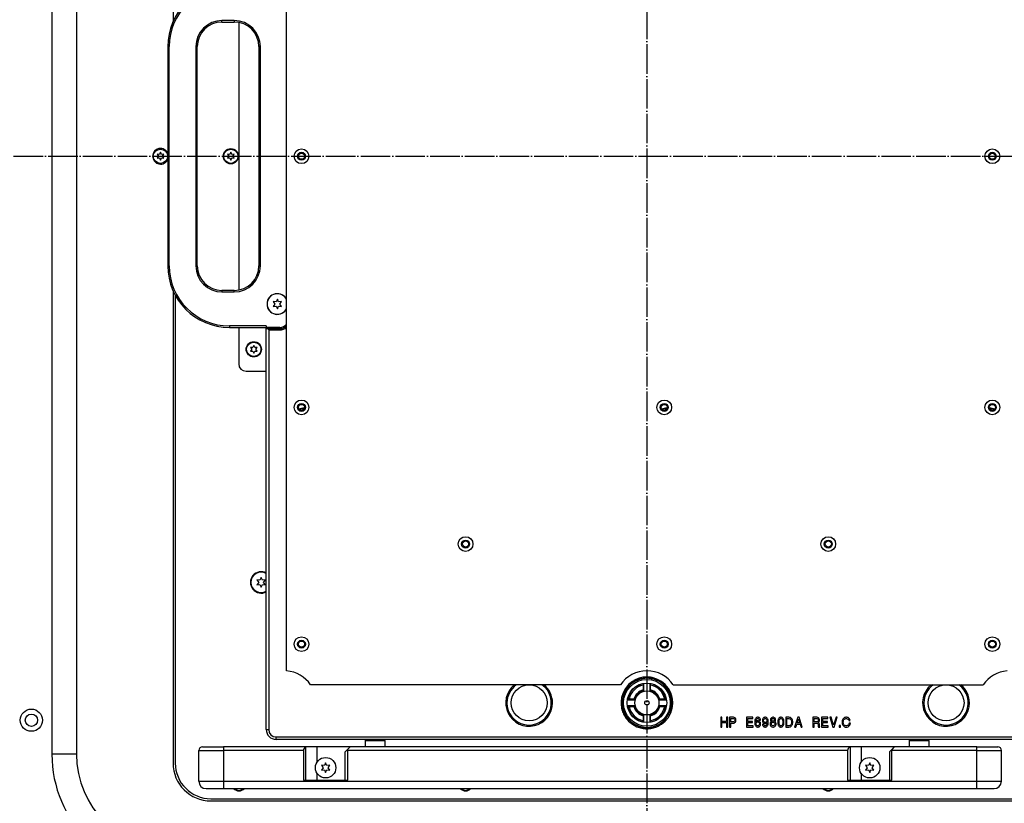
# Model space of a CAD drawing. Extents: x -1763 to 4575, y -3429 to 1051.
# Tile 182 of 193: x 2345 to 2745, y -363 to -45. Entities that reach past the tile are written whole.
import ezdxf

# ---------------------------------------------------------------- set-up
doc = ezdxf.new("R2010")
doc.units = 0
doc.linetypes.add('DASHED', pattern=[15, 7, -8])
doc.linetypes.add('DOT_CENTER', pattern=[14, 12, -1, 0, -1])
doc.layers.get('0').update_dxf_attribs({"linetype": 'CONTINUOUS'})
doc.layers.add('1', color=7, linetype='CONTINUOUS')

# ---------------------------------------------------------------- blocks, each defined once
blk = doc.blocks.new('TH_TV__653', base_point=(2986.02, 294))
at = {"color": 3, "linetype": 'CONTINUOUS'}
for p, q in [((2407.52, 146.4), (2407.52, -45.43)), ((2358.32, 142.8), (2358.32, -342.8)), ((2368.32, 142.8), (2368.32, -342.8)), ((2453.68, -309.01), (2453.68, 114.63)), ((2427.4, -45.5), (2427.4, -44.9)), ((2432.4, -44.9), (2427.4, -44.9)), ((2427.4, -45.5), (2432.4, -45.5)), ((2432.4, -44.9), (2432.4, -45.5)), ((2434.2, -45.66), (2434.2, -154.34)), ((2406, -55.5), (2405.4, -55.5)), ((2405.4, -55.5), (2405.4, -144.5)), ((2406, -144.5), (2406, -55.5)), ((2416.8, -55.5), (2417.4, -55.5)), ((2416.8, -55.5), (2416.8, -144.5)), ((2417.4, -144.5), (2417.4, -55.5)), ((2443, -55.5), (2442.4, -55.5)), ((2442.4, -55.5), (2442.4, -144.5)), ((2443, -144.5), (2443, -55.5)), ((2401.03, -99.2), (2401.62, -100)), ((2402.02, -99.31), (2401.03, -99.2)), ((2402.42, -98.4), (2402.02, -99.31)), ((2402.82, -99.31), (2402.42, -98.4)), ((2403.81, -99.2), (2402.82, -99.31)), ((2403.22, -100), (2403.81, -99.2)), ((2429.61, -99.2), (2430.2, -100)), ((2430.6, -99.31), (2429.61, -99.2)), ((2431, -98.4), (2430.6, -99.31)), ((2431.4, -99.31), (2431, -98.4)), ((2432.39, -99.2), (2431.4, -99.31)), ((2431.8, -100), (2432.39, -99.2)), ((2401.62, -100), (2401.03, -100.8)), ((2401.03, -100.8), (2402.02, -100.69)), ((2402.02, -100.69), (2402.42, -101.6)), ((2402.42, -101.6), (2402.82, -100.69)), ((2402.82, -100.69), (2403.81, -100.8)), ((2403.81, -100.8), (2403.22, -100)), ((2430.2, -100), (2429.61, -100.8)), ((2429.61, -100.8), (2430.6, -100.69)), ((2430.6, -100.69), (2431, -101.6)), ((2431, -101.6), (2431.4, -100.69)), ((2431.4, -100.69), (2432.39, -100.8)), ((2432.39, -100.8), (2431.8, -100)), ((2406, -144.5), (2405.4, -144.5)), ((2416.8, -144.5), (2417.4, -144.5)), ((2442.4, -144.5), (2443, -144.5)), ((2407.52, -154.57), (2407.52, -346.4)), ((2432.4, -154.5), (2427.4, -154.5)), ((2427.4, -154.5), (2427.4, -155.1)), ((2427.4, -155.1), (2432.4, -155.1)), ((2432.4, -155.1), (2432.4, -154.5)), ((2408.42, -156.41), (2408.42, -346.4)), ((2449.4, -159.13), (2448.17, -159)), ((2448.17, -159), (2448.9, -160)), ((2449.9, -158), (2449.4, -159.13)), ((2450.4, -159.13), (2449.9, -158)), ((2451.63, -159), (2450.4, -159.13)), ((2450.9, -160), (2451.63, -159)), ((2448.9, -160), (2448.17, -161)), ((2448.17, -161), (2449.4, -160.87)), ((2449.4, -160.87), (2449.9, -162)), ((2449.9, -162), (2450.4, -160.87)), ((2450.4, -160.87), (2451.63, -161)), ((2451.63, -161), (2450.9, -160)), ((2445.4, -168.9), (2430.4, -168.9)), ((2430.4, -168.9), (2430.4, -169.5)), ((2430.4, -169.5), (2445.4, -169.5)), ((2434.2, -169.5), (2434.2, -184.3)), ((2445.4, -168.9), (2445.4, -169.5)), ((2450.9, -169.5), (2445.4, -169.5)), ((2445.4, -169.5), (2445.4, -170)), ((2445.4, -170), (2445.9, -170)), ((2445.4, -332.8), (2445.4, -170)), ((2446.4, -170.5), (2445.9, -170)), ((2445.9, -170), (2450.9, -170)), ((2446.4, -170.5), (2450.9, -170.5)), ((2446.4, -170.5), (2446.4, -332.8)), ((2450.9, -170), (2450.9, -170.5)), ((2438.93, -177.6), (2439.52, -178.4)), ((2439.92, -177.71), (2438.93, -177.6)), ((2439.52, -178.4), (2438.93, -179.2)), ((2438.93, -179.2), (2439.92, -179.09)), ((2440.32, -176.8), (2439.92, -177.71)), ((2439.92, -179.09), (2440.32, -180)), ((2440.72, -177.71), (2440.32, -176.8)), ((2440.32, -180), (2440.72, -179.09)), ((2441.71, -177.6), (2440.72, -177.71)), ((2440.72, -179.09), (2441.71, -179.2)), ((2441.12, -178.4), (2441.71, -177.6)), ((2441.71, -179.2), (2441.12, -178.4)), ((2437.2, -187.3), (2445.4, -187.3)), ((2460.81, -202.28), (2460.93, -202.28)), ((2460.81, -202.48), (2460.86, -202.48)), ((2608.13, -202.28), (2608.25, -202.28)), ((2608.13, -202.48), (2608.18, -202.48)), ((2739.07, -202.28), (2739.19, -202.28)), ((2739.14, -202.48), (2739.19, -202.48)), ((2443.32, -271.05), (2442.82, -272.18)), ((2443.82, -272.18), (2443.32, -271.05)), ((2442.82, -272.18), (2441.59, -272.05)), ((2441.59, -272.05), (2442.32, -273.05)), ((2442.32, -273.05), (2441.59, -274.05)), ((2441.59, -274.05), (2442.82, -273.92)), ((2442.82, -273.92), (2443.32, -275.05)), ((2443.32, -275.05), (2443.82, -273.92)), ((2445.05, -272.05), (2443.82, -272.18)), ((2443.82, -273.92), (2445.05, -274.05)), ((2444.32, -273.05), (2445.05, -272.05)), ((2445.05, -274.05), (2444.32, -273.05)), ((2589.27, -314.63), (2463.41, -314.63)), ((2598.5, -314.21), (2598.5, -314.09)), ((2598.5, -314.21), (2598.5, -314.74)), ((2598.5, -314.74), (2598.5, -316.71)), ((2598.8, -316.73), (2598.8, -314.04)), ((2601.2, -314.04), (2601.2, -316.73)), ((2601.5, -314.21), (2601.5, -314.09)), ((2601.5, -314.74), (2601.5, -314.21)), ((2601.5, -316.71), (2601.5, -314.74)), ((2610.73, -314.63), (2736.59, -314.63)), ((2598.5, -316.71), (2598.5, -317.18)), ((2598.5, -317.2), (2598.5, -317.18)), ((2601.5, -317.18), (2601.5, -316.71)), ((2601.5, -317.18), (2601.5, -317.2)), ((2592.07, -320.77), (2594.75, -320.77)), ((2594.75, -323.17), (2592.07, -323.17)), ((2592.24, -320.47), (2592.12, -320.47)), ((2592.24, -323.47), (2592.12, -323.47)), ((2592.77, -320.47), (2592.24, -320.47)), ((2592.24, -323.47), (2592.77, -323.47)), ((2594.74, -320.47), (2592.77, -320.47)), ((2592.77, -323.47), (2594.74, -323.47)), ((2595.21, -320.47), (2594.74, -320.47)), ((2594.74, -323.47), (2595.21, -323.47)), ((2595.21, -320.47), (2595.23, -320.47)), ((2595.23, -323.47), (2595.21, -323.47)), ((2604.77, -320.47), (2604.79, -320.47)), ((2604.79, -323.47), (2604.77, -323.47)), ((2605.26, -320.47), (2604.79, -320.47)), ((2604.79, -323.47), (2605.26, -323.47)), ((2605.25, -320.77), (2607.93, -320.77)), ((2607.93, -323.17), (2605.25, -323.17)), ((2607.23, -320.47), (2605.26, -320.47)), ((2605.26, -323.47), (2607.23, -323.47)), ((2607.76, -320.47), (2607.23, -320.47)), ((2607.23, -323.47), (2607.76, -323.47)), ((2607.88, -320.47), (2607.76, -320.47)), ((2607.88, -323.47), (2607.76, -323.47)), ((2598.5, -326.76), (2598.5, -326.74)), ((2598.5, -326.76), (2598.5, -327.23)), ((2598.5, -327.23), (2598.5, -329.2)), ((2598.8, -329.91), (2598.8, -327.22)), ((2601.2, -327.22), (2601.2, -329.91)), ((2601.5, -326.74), (2601.5, -326.76)), ((2601.5, -327.23), (2601.5, -326.76)), ((2601.5, -329.2), (2601.5, -327.23)), ((2630.49, -327.8), (2630, -327.8)), ((2630, -327.8), (2630, -331.8)), ((2630.49, -329.5), (2630.49, -327.8)), ((2632.83, -327.8), (2632.34, -327.8)), ((2632.34, -327.8), (2632.34, -329.5)), ((2632.83, -331.8), (2632.83, -327.8)), ((2635.13, -327.8), (2633.55, -327.8)), ((2633.55, -327.8), (2633.55, -331.8)), ((2635.49, -327.85), (2635.13, -327.8)), ((2635.76, -328), (2635.49, -327.85)), ((2643.05, -327.8), (2640.48, -327.8)), ((2640.48, -327.8), (2640.48, -331.8)), ((2643.05, -328.3), (2643.05, -327.8)), ((2644.71, -327.85), (2644.49, -327.95)), ((2644.89, -327.8), (2644.71, -327.85)), ((2645.21, -327.8), (2644.89, -327.8)), ((2645.39, -327.85), (2645.21, -327.8)), ((2645.61, -327.95), (2645.39, -327.85)), ((2647.73, -327.85), (2647.5, -327.95)), ((2647.95, -327.8), (2647.73, -327.85)), ((2648.18, -327.8), (2647.95, -327.8)), ((2648.4, -327.85), (2648.18, -327.8)), ((2648.63, -327.95), (2648.4, -327.85)), ((2650.88, -327.85), (2650.61, -328)), ((2651.1, -327.8), (2650.88, -327.85)), ((2651.37, -327.8), (2651.1, -327.8)), ((2651.6, -327.85), (2651.37, -327.8)), ((2651.87, -328), (2651.6, -327.85)), ((2654.07, -327.85), (2653.85, -327.95)), ((2654.25, -327.8), (2654.07, -327.85)), ((2654.57, -327.8), (2654.25, -327.8)), ((2654.75, -327.85), (2654.57, -327.8)), ((2654.97, -327.95), (2654.75, -327.85)), ((2657.67, -327.8), (2656.37, -327.8)), ((2656.37, -327.8), (2656.37, -331.8)), ((2657.99, -327.85), (2657.67, -327.8)), ((2658.26, -327.95), (2657.99, -327.85)), ((2661.27, -327.8), (2659.97, -331.8)), ((2661.81, -327.8), (2661.27, -327.8)), ((2663.12, -331.8), (2661.81, -327.8)), ((2669.01, -327.8), (2667.44, -327.8)), ((2667.44, -327.8), (2667.44, -331.8)), ((2669.37, -327.85), (2669.01, -327.8)), ((2669.64, -328), (2669.37, -327.85)), ((2673.51, -327.8), (2670.95, -327.8)), ((2670.95, -327.8), (2670.95, -331.8)), ((2673.51, -328.3), (2673.51, -327.8)), ((2674.77, -327.8), (2674.28, -327.8)), ((2674.28, -327.8), (2675.54, -331.8)), ((2675.81, -331.05), (2674.77, -327.8)), ((2676.84, -327.8), (2675.81, -331.05)), ((2676.08, -331.8), (2677.34, -327.8)), ((2677.34, -327.8), (2676.84, -327.8)), ((2680.58, -327.87), (2680.26, -327.97)), ((2680.85, -327.82), (2680.58, -327.87)), ((2681.12, -327.82), (2680.85, -327.82)), ((2681.39, -327.87), (2681.12, -327.82)), ((2681.7, -327.97), (2681.39, -327.87)), ((2598.5, -329.2), (2598.5, -329.73)), ((2598.5, -329.85), (2598.5, -329.73)), ((2601.5, -329.73), (2601.5, -329.2)), ((2601.5, -329.85), (2601.5, -329.73)), ((2630, -331.8), (2630.49, -331.8)), ((2632.34, -329.5), (2630.49, -329.5)), ((2630.49, -330), (2632.34, -330)), ((2630.49, -331.8), (2630.49, -330)), ((2632.34, -330), (2632.34, -331.8)), ((2632.34, -331.8), (2632.83, -331.8)), ((2633.55, -331.8), (2634.05, -331.8)), ((2634.05, -328.3), (2634.99, -328.3)), ((2634.05, -329.7), (2634.05, -328.3)), ((2634.99, -329.7), (2634.05, -329.7)), ((2634.05, -330.2), (2635.13, -330.2)), ((2634.05, -331.8), (2634.05, -330.2)), ((2634.99, -328.3), (2635.26, -328.35)), ((2635.26, -329.65), (2634.99, -329.7)), ((2635.13, -330.2), (2635.49, -330.15)), ((2635.26, -328.35), (2635.49, -328.45)), ((2635.49, -329.55), (2635.26, -329.65)), ((2635.49, -328.45), (2635.62, -328.6)), ((2635.62, -329.4), (2635.49, -329.55)), ((2635.49, -330.15), (2635.76, -330)), ((2635.62, -328.6), (2635.71, -328.85)), ((2635.71, -329.15), (2635.62, -329.4)), ((2635.71, -328.85), (2635.71, -329.15)), ((2635.94, -328.2), (2635.76, -328)), ((2635.76, -330), (2635.94, -329.8)), ((2636.12, -328.5), (2635.94, -328.2)), ((2635.94, -329.8), (2636.12, -329.5)), ((2636.16, -328.85), (2636.12, -328.5)), ((2636.12, -329.5), (2636.16, -329.15)), ((2636.16, -329.15), (2636.16, -328.85)), ((2640.48, -331.8), (2643.09, -331.8)), ((2640.98, -328.3), (2643.05, -328.3)), ((2640.98, -329.5), (2640.98, -328.3)), ((2642.87, -329.5), (2640.98, -329.5)), ((2640.98, -330), (2642.87, -330)), ((2640.98, -331.3), (2640.98, -330)), ((2643.09, -331.3), (2640.98, -331.3)), ((2642.87, -330), (2642.87, -329.5)), ((2643.09, -331.8), (2643.09, -331.3)), ((2643.86, -329.15), (2643.81, -329.6)), ((2643.81, -329.6), (2643.81, -330)), ((2643.81, -330), (2643.86, -330.45)), ((2643.9, -328.85), (2643.86, -329.15)), ((2643.86, -330.45), (2643.9, -330.75)), ((2643.99, -328.6), (2643.9, -328.85)), ((2643.9, -330.75), (2643.99, -331)), ((2644.08, -328.4), (2643.99, -328.6)), ((2643.99, -331), (2644.08, -331.2)), ((2644.22, -328.2), (2644.08, -328.4)), ((2644.08, -331.2), (2644.22, -331.4)), ((2644.35, -328.05), (2644.22, -328.2)), ((2644.22, -331.4), (2644.35, -331.55)), ((2644.26, -329.65), (2644.35, -328.95)), ((2644.49, -329.4), (2644.26, -329.65)), ((2644.49, -327.95), (2644.35, -328.05)), ((2644.35, -328.95), (2644.44, -328.7)), ((2644.35, -330.35), (2644.44, -330.1)), ((2644.35, -330.65), (2644.35, -330.35)), ((2644.44, -330.9), (2644.35, -330.65)), ((2644.35, -331.55), (2644.49, -331.65)), ((2644.44, -328.7), (2644.53, -328.55)), ((2644.44, -330.1), (2644.53, -329.95)), ((2644.53, -331.05), (2644.44, -330.9)), ((2644.71, -329.25), (2644.49, -329.4)), ((2644.49, -331.65), (2644.71, -331.75)), ((2644.53, -328.55), (2644.71, -328.4)), ((2644.53, -329.95), (2644.71, -329.8)), ((2644.71, -331.2), (2644.53, -331.05)), ((2644.71, -328.4), (2644.89, -328.3)), ((2644.94, -329.2), (2644.71, -329.25)), ((2644.71, -329.8), (2644.94, -329.7)), ((2644.94, -331.3), (2644.71, -331.2)), ((2644.71, -331.75), (2644.94, -331.8)), ((2644.89, -328.3), (2645.21, -328.3)), ((2645.16, -329.2), (2644.94, -329.2)), ((2644.94, -329.7), (2645.16, -329.7)), ((2645.16, -331.3), (2644.94, -331.3)), ((2644.94, -331.8), (2645.16, -331.8)), ((2645.39, -329.25), (2645.16, -329.2)), ((2645.16, -329.7), (2645.39, -329.8)), ((2645.39, -331.2), (2645.16, -331.3)), ((2645.16, -331.8), (2645.39, -331.75)), ((2645.21, -328.3), (2645.39, -328.4)), ((2645.39, -328.4), (2645.57, -328.55)), ((2645.61, -329.35), (2645.39, -329.25)), ((2645.39, -329.8), (2645.57, -329.95)), ((2645.57, -331.05), (2645.39, -331.2)), ((2645.39, -331.75), (2645.61, -331.65)), ((2645.57, -328.55), (2645.66, -328.7)), ((2645.57, -329.95), (2645.66, -330.1)), ((2645.66, -330.9), (2645.57, -331.05)), ((2645.75, -328.05), (2645.61, -327.95)), ((2645.75, -329.45), (2645.61, -329.35)), ((2645.61, -331.65), (2645.75, -331.55)), ((2645.66, -328.7), (2645.7, -328.95)), ((2645.66, -330.1), (2645.75, -330.35)), ((2645.75, -330.65), (2645.66, -330.9)), ((2645.7, -328.95), (2646.15, -328.95)), ((2645.88, -328.2), (2645.75, -328.05)), ((2645.88, -329.6), (2645.75, -329.45)), ((2645.75, -330.35), (2645.75, -330.65)), ((2645.75, -331.55), (2645.88, -331.4)), ((2646.02, -328.4), (2645.88, -328.2)), ((2646.02, -329.8), (2645.88, -329.6)), ((2645.88, -331.4), (2646.02, -331.2)), ((2646.11, -328.6), (2646.02, -328.4)), ((2646.11, -330), (2646.02, -329.8)), ((2646.02, -331.2), (2646.11, -331)), ((2646.15, -328.85), (2646.11, -328.6)), ((2646.2, -330.3), (2646.11, -330)), ((2646.11, -331), (2646.2, -330.7)), ((2646.15, -328.95), (2646.15, -328.85)), ((2646.2, -330.7), (2646.2, -330.3)), ((2647.01, -328.6), (2646.92, -328.9)), ((2646.92, -328.9), (2646.92, -329.3)), ((2646.92, -329.3), (2647.01, -329.6)), ((2647.41, -330.65), (2646.96, -330.65)), ((2646.96, -330.65), (2646.96, -330.75)), ((2646.96, -330.75), (2647.01, -331)), ((2647.1, -328.4), (2647.01, -328.6)), ((2647.01, -329.6), (2647.1, -329.8)), ((2647.01, -331), (2647.1, -331.2)), ((2647.23, -328.2), (2647.1, -328.4)), ((2647.1, -329.8), (2647.23, -330)), ((2647.1, -331.2), (2647.23, -331.4)), ((2647.37, -328.05), (2647.23, -328.2)), ((2647.23, -330), (2647.37, -330.15)), ((2647.23, -331.4), (2647.37, -331.55)), ((2647.5, -327.95), (2647.37, -328.05)), ((2647.37, -328.95), (2647.46, -328.7)), ((2647.37, -329.25), (2647.37, -328.95)), ((2647.46, -329.5), (2647.37, -329.25)), ((2647.37, -330.15), (2647.5, -330.25)), ((2647.37, -331.55), (2647.5, -331.65)), ((2647.46, -330.9), (2647.41, -330.65)), ((2647.46, -328.7), (2647.55, -328.55)), ((2647.55, -329.65), (2647.46, -329.5)), ((2647.55, -331.05), (2647.46, -330.9)), ((2647.5, -330.25), (2647.73, -330.35)), ((2647.5, -331.65), (2647.73, -331.75)), ((2647.55, -328.55), (2647.73, -328.4)), ((2647.73, -329.8), (2647.55, -329.65)), ((2647.73, -331.2), (2647.55, -331.05)), ((2647.73, -328.4), (2647.95, -328.3)), ((2647.95, -329.9), (2647.73, -329.8)), ((2647.73, -330.35), (2647.95, -330.4)), ((2647.91, -331.3), (2647.73, -331.2)), ((2647.73, -331.75), (2647.91, -331.8)), ((2648.22, -331.3), (2647.91, -331.3)), ((2647.91, -331.8), (2648.22, -331.8)), ((2647.95, -328.3), (2648.18, -328.3)), ((2648.18, -329.9), (2647.95, -329.9)), ((2647.95, -330.4), (2648.18, -330.4)), ((2648.18, -328.3), (2648.4, -328.4)), ((2648.4, -329.8), (2648.18, -329.9)), ((2648.18, -330.4), (2648.4, -330.35)), ((2648.4, -331.2), (2648.22, -331.3)), ((2648.22, -331.8), (2648.4, -331.75)), ((2648.4, -328.4), (2648.58, -328.55)), ((2648.58, -329.65), (2648.4, -329.8)), ((2648.4, -330.35), (2648.63, -330.2)), ((2648.58, -331.05), (2648.4, -331.2)), ((2648.4, -331.75), (2648.63, -331.65)), ((2648.58, -328.55), (2648.67, -328.7)), ((2648.67, -329.5), (2648.58, -329.65)), ((2648.67, -330.9), (2648.58, -331.05)), ((2648.76, -328.05), (2648.63, -327.95)), ((2648.63, -330.2), (2648.85, -329.95)), ((2648.63, -331.65), (2648.76, -331.55)), ((2648.67, -328.7), (2648.76, -328.95)), ((2648.76, -329.25), (2648.67, -329.5)), ((2648.76, -330.65), (2648.67, -330.9)), ((2648.9, -328.2), (2648.76, -328.05)), ((2648.76, -328.95), (2648.76, -329.25)), ((2648.85, -329.95), (2648.76, -330.65)), ((2648.76, -331.55), (2648.9, -331.4)), ((2649.03, -328.4), (2648.9, -328.2)), ((2648.9, -331.4), (2649.03, -331.2)), ((2649.12, -328.6), (2649.03, -328.4)), ((2649.03, -331.2), (2649.12, -331)), ((2649.21, -328.85), (2649.12, -328.6)), ((2649.12, -331), (2649.21, -330.75)), ((2649.26, -329.15), (2649.21, -328.85)), ((2649.21, -330.75), (2649.26, -330.45)), ((2649.3, -329.6), (2649.26, -329.15)), ((2649.26, -330.45), (2649.3, -330)), ((2649.3, -330), (2649.3, -329.6)), ((2650.11, -330.1), (2650.02, -330.45)), ((2650.02, -330.45), (2650.02, -330.7)), ((2650.02, -330.7), (2650.11, -331.05)), ((2650.29, -329.8), (2650.11, -330.1)), ((2650.11, -331.05), (2650.25, -331.3)), ((2650.25, -328.5), (2650.2, -328.75)), ((2650.2, -328.75), (2650.2, -328.95)), ((2650.2, -328.95), (2650.25, -329.2)), ((2650.43, -328.2), (2650.25, -328.5)), ((2650.25, -329.2), (2650.43, -329.5)), ((2650.25, -331.3), (2650.47, -331.55)), ((2650.52, -329.6), (2650.29, -329.8)), ((2650.61, -328), (2650.43, -328.2)), ((2650.43, -329.5), (2650.52, -329.6)), ((2650.47, -331.55), (2650.74, -331.7)), ((2650.56, -330.45), (2650.61, -330.25)), ((2650.56, -330.65), (2650.56, -330.45)), ((2650.61, -330.85), (2650.56, -330.65)), ((2650.61, -330.25), (2650.74, -330.05)), ((2650.74, -331.05), (2650.61, -330.85)), ((2650.7, -328.75), (2650.74, -328.6)), ((2650.7, -328.95), (2650.7, -328.75)), ((2650.74, -329.1), (2650.7, -328.95)), ((2650.74, -328.6), (2650.83, -328.45)), ((2650.83, -329.25), (2650.74, -329.1)), ((2650.74, -330.05), (2650.92, -329.9)), ((2650.92, -331.2), (2650.74, -331.05)), ((2650.74, -331.7), (2651.1, -331.8)), ((2650.83, -328.45), (2650.97, -328.35)), ((2650.97, -329.35), (2650.83, -329.25)), ((2650.92, -329.9), (2651.15, -329.85)), ((2651.15, -331.25), (2650.92, -331.2)), ((2650.97, -328.35), (2651.15, -328.3)), ((2651.15, -329.4), (2650.97, -329.35)), ((2651.1, -331.8), (2651.37, -331.8)), ((2651.15, -328.3), (2651.33, -328.3)), ((2651.33, -329.4), (2651.15, -329.4)), ((2651.15, -329.85), (2651.33, -329.85)), ((2651.33, -331.25), (2651.15, -331.25)), ((2651.33, -328.3), (2651.51, -328.35)), ((2651.51, -329.35), (2651.33, -329.4)), ((2651.33, -329.85), (2651.55, -329.9)), ((2651.55, -331.2), (2651.33, -331.25)), ((2651.37, -331.8), (2651.73, -331.7)), ((2651.51, -328.35), (2651.64, -328.45)), ((2651.64, -329.25), (2651.51, -329.35)), ((2651.55, -329.9), (2651.73, -330.05)), ((2651.73, -331.05), (2651.55, -331.2)), ((2651.64, -328.45), (2651.73, -328.6)), ((2651.73, -329.1), (2651.64, -329.25)), ((2651.73, -328.6), (2651.78, -328.75)), ((2651.78, -328.95), (2651.73, -329.1)), ((2651.73, -330.05), (2651.87, -330.25)), ((2651.87, -330.85), (2651.73, -331.05)), ((2651.73, -331.7), (2652, -331.55)), ((2651.78, -328.75), (2651.78, -328.95)), ((2652.05, -328.2), (2651.87, -328)), ((2651.87, -330.25), (2651.91, -330.45)), ((2651.91, -330.65), (2651.87, -330.85)), ((2651.91, -330.45), (2651.91, -330.65)), ((2651.96, -329.6), (2652.05, -329.5)), ((2652.18, -329.8), (2651.96, -329.6)), ((2652, -331.55), (2652.23, -331.3)), ((2652.23, -328.5), (2652.05, -328.2)), ((2652.05, -329.5), (2652.23, -329.2)), ((2652.36, -330.1), (2652.18, -329.8)), ((2652.27, -328.75), (2652.23, -328.5)), ((2652.23, -329.2), (2652.27, -328.95)), ((2652.23, -331.3), (2652.36, -331.05)), ((2652.27, -328.95), (2652.27, -328.75)), ((2652.45, -330.45), (2652.36, -330.1)), ((2652.36, -331.05), (2652.45, -330.7)), ((2652.45, -330.7), (2652.45, -330.45)), ((2653.22, -329.15), (2653.17, -329.6)), ((2653.17, -329.6), (2653.17, -330)), ((2653.17, -330), (2653.22, -330.45)), ((2653.26, -328.85), (2653.22, -329.15)), ((2653.22, -330.45), (2653.26, -330.75)), ((2653.35, -328.6), (2653.26, -328.85)), ((2653.26, -330.75), (2653.35, -331)), ((2653.44, -328.4), (2653.35, -328.6)), ((2653.35, -331), (2653.44, -331.2)), ((2653.58, -328.2), (2653.44, -328.4)), ((2653.44, -331.2), (2653.58, -331.4)), ((2653.71, -328.05), (2653.58, -328.2)), ((2653.58, -331.4), (2653.71, -331.55)), ((2653.67, -329.5), (2653.71, -328.95)), ((2653.67, -330.1), (2653.67, -329.5)), ((2653.71, -330.65), (2653.67, -330.1)), ((2653.85, -327.95), (2653.71, -328.05)), ((2653.71, -328.95), (2653.8, -328.7)), ((2653.8, -330.9), (2653.71, -330.65)), ((2653.71, -331.55), (2653.85, -331.65)), ((2653.8, -328.7), (2653.89, -328.55)), ((2653.89, -331.05), (2653.8, -330.9)), ((2653.85, -331.65), (2654.07, -331.75)), ((2653.89, -328.55), (2654.07, -328.4)), ((2654.07, -331.2), (2653.89, -331.05)), ((2654.07, -328.4), (2654.25, -328.3)), ((2654.25, -331.3), (2654.07, -331.2)), ((2654.07, -331.75), (2654.25, -331.8)), ((2654.25, -328.3), (2654.57, -328.3)), ((2654.57, -331.3), (2654.25, -331.3)), ((2654.25, -331.8), (2654.57, -331.8)), ((2654.57, -328.3), (2654.75, -328.4)), ((2654.75, -331.2), (2654.57, -331.3)), ((2654.57, -331.8), (2654.75, -331.75)), ((2654.75, -328.4), (2654.93, -328.55)), ((2654.93, -331.05), (2654.75, -331.2)), ((2654.75, -331.75), (2654.97, -331.65)), ((2654.93, -328.55), (2655.02, -328.7)), ((2655.02, -330.9), (2654.93, -331.05)), ((2655.11, -328.05), (2654.97, -327.95)), ((2654.97, -331.65), (2655.11, -331.55)), ((2655.02, -328.7), (2655.11, -328.95)), ((2655.11, -330.65), (2655.02, -330.9)), ((2655.24, -328.2), (2655.11, -328.05)), ((2655.11, -328.95), (2655.15, -329.5)), ((2655.15, -330.1), (2655.11, -330.65)), ((2655.11, -331.55), (2655.24, -331.4)), ((2655.15, -329.5), (2655.15, -330.1)), ((2655.38, -328.4), (2655.24, -328.2)), ((2655.24, -331.4), (2655.38, -331.2)), ((2655.47, -328.6), (2655.38, -328.4)), ((2655.38, -331.2), (2655.47, -331)), ((2655.56, -328.85), (2655.47, -328.6)), ((2655.47, -331), (2655.56, -330.75)), ((2655.6, -329.15), (2655.56, -328.85)), ((2655.56, -330.75), (2655.6, -330.45)), ((2655.65, -329.6), (2655.6, -329.15)), ((2655.6, -330.45), (2655.65, -330)), ((2655.65, -330), (2655.65, -329.6)), ((2656.37, -331.8), (2657.67, -331.8)), ((2656.86, -328.35), (2657.67, -328.35)), ((2656.86, -331.25), (2656.86, -328.35)), ((2657.67, -331.25), (2656.86, -331.25)), ((2657.67, -328.35), (2657.99, -328.4)), ((2657.99, -331.2), (2657.67, -331.25)), ((2657.67, -331.8), (2657.99, -331.75)), ((2657.99, -328.4), (2658.21, -328.5)), ((2658.21, -331.1), (2657.99, -331.2)), ((2657.99, -331.75), (2658.26, -331.65)), ((2658.21, -328.5), (2658.35, -328.6)), ((2658.35, -331), (2658.21, -331.1)), ((2658.48, -328.05), (2658.26, -327.95)), ((2658.26, -331.65), (2658.44, -331.55)), ((2658.35, -328.6), (2658.48, -328.75)), ((2658.48, -330.85), (2658.35, -331)), ((2658.44, -331.55), (2658.71, -331.3)), ((2658.71, -328.25), (2658.48, -328.05)), ((2658.48, -328.75), (2658.62, -329)), ((2658.62, -330.6), (2658.48, -330.85)), ((2658.62, -329), (2658.71, -329.3)), ((2658.71, -330.3), (2658.62, -330.6)), ((2658.89, -328.5), (2658.71, -328.25)), ((2658.71, -329.3), (2658.75, -329.65)), ((2658.75, -329.95), (2658.71, -330.3)), ((2658.71, -331.3), (2658.89, -331.05)), ((2658.75, -329.65), (2658.75, -329.95)), ((2659.07, -328.85), (2658.89, -328.5)), ((2658.89, -331.05), (2659.07, -330.75)), ((2659.2, -329.3), (2659.07, -328.85)), ((2659.07, -330.75), (2659.2, -330.3)), ((2659.25, -329.65), (2659.2, -329.3)), ((2659.2, -330.3), (2659.25, -329.95)), ((2659.25, -329.95), (2659.25, -329.65)), ((2659.97, -331.8), (2660.46, -331.8)), ((2660.46, -331.8), (2660.87, -330.6)), ((2660.87, -330.6), (2662.22, -330.6)), ((2661, -330.1), (2661.54, -328.5)), ((2662.13, -330.1), (2661, -330.1)), ((2661.54, -328.5), (2662.13, -330.1)), ((2662.22, -330.6), (2662.62, -331.8)), ((2662.62, -331.8), (2663.12, -331.8)), ((2667.44, -331.8), (2667.93, -331.8)), ((2667.93, -328.3), (2668.88, -328.3)), ((2667.93, -329.7), (2667.93, -328.3)), ((2668.88, -329.7), (2667.93, -329.7)), ((2667.93, -330.2), (2668.79, -330.2)), ((2667.93, -331.8), (2667.93, -330.2)), ((2668.79, -330.2), (2669.06, -330.25)), ((2668.88, -328.3), (2669.15, -328.35)), ((2669.15, -329.65), (2668.88, -329.7)), ((2669.06, -330.25), (2669.28, -330.35)), ((2669.15, -328.35), (2669.37, -328.45)), ((2669.37, -329.55), (2669.15, -329.65)), ((2669.28, -330.35), (2669.42, -330.5)), ((2669.37, -328.45), (2669.51, -328.6)), ((2669.51, -329.4), (2669.37, -329.55)), ((2669.42, -330.5), (2669.51, -330.75)), ((2669.51, -328.6), (2669.6, -328.85)), ((2669.6, -329.15), (2669.51, -329.4)), ((2669.51, -330.75), (2669.51, -331.05)), ((2669.51, -331.05), (2669.55, -331.45)), ((2669.55, -331.45), (2669.64, -331.8)), ((2669.6, -328.85), (2669.6, -329.15)), ((2669.6, -329.95), (2669.82, -329.8)), ((2669.82, -330.1), (2669.6, -329.95)), ((2669.82, -328.2), (2669.64, -328)), ((2669.64, -331.8), (2670.23, -331.8)), ((2670, -328.5), (2669.82, -328.2)), ((2669.82, -329.8), (2670, -329.5)), ((2670, -330.4), (2669.82, -330.1)), ((2670.05, -328.85), (2670, -328.5)), ((2670, -329.5), (2670.05, -329.15)), ((2670.05, -330.75), (2670, -330.4)), ((2670.05, -329.15), (2670.05, -328.85)), ((2670.05, -331.05), (2670.05, -330.75)), ((2670.09, -331.4), (2670.05, -331.05)), ((2670.23, -331.8), (2670.09, -331.4)), ((2670.95, -331.8), (2673.56, -331.8)), ((2671.44, -328.3), (2673.51, -328.3)), ((2671.44, -329.5), (2671.44, -328.3)), ((2673.33, -329.5), (2671.44, -329.5)), ((2671.44, -330), (2673.33, -330)), ((2671.44, -331.3), (2671.44, -330)), ((2673.56, -331.3), (2671.44, -331.3)), ((2673.33, -330), (2673.33, -329.5)), ((2673.56, -331.8), (2673.56, -331.3)), ((2675.54, -331.8), (2676.08, -331.8)), ((2678.6, -331.2), (2678.06, -331.2)), ((2678.06, -331.2), (2678.06, -331.8)), ((2678.06, -331.8), (2678.6, -331.8)), ((2678.6, -331.8), (2678.6, -331.2)), ((2679.32, -329.32), (2679.27, -329.67)), ((2679.27, -329.67), (2679.27, -329.97)), ((2679.27, -329.97), (2679.32, -330.32)), ((2679.45, -328.87), (2679.32, -329.32)), ((2679.32, -330.32), (2679.45, -330.77)), ((2679.63, -328.57), (2679.45, -328.87)), ((2679.45, -330.77), (2679.63, -331.07)), ((2679.81, -328.32), (2679.63, -328.57)), ((2679.63, -331.07), (2679.81, -331.32)), ((2679.77, -329.67), (2679.81, -329.32)), ((2679.77, -329.97), (2679.77, -329.67)), ((2679.81, -330.32), (2679.77, -329.97)), ((2680.08, -328.07), (2679.81, -328.32)), ((2679.81, -329.32), (2679.9, -329.02)), ((2679.9, -330.62), (2679.81, -330.32)), ((2679.81, -331.32), (2680.08, -331.57)), ((2679.9, -329.02), (2680.04, -328.77)), ((2680.04, -330.87), (2679.9, -330.62)), ((2680.04, -328.77), (2680.17, -328.62)), ((2680.17, -331.02), (2680.04, -330.87)), ((2680.26, -327.97), (2680.08, -328.07)), ((2680.08, -331.57), (2680.26, -331.67)), ((2680.17, -328.62), (2680.31, -328.52)), ((2680.31, -331.12), (2680.17, -331.02)), ((2680.26, -331.67), (2680.58, -331.77)), ((2680.31, -328.52), (2680.58, -328.42)), ((2680.58, -331.22), (2680.31, -331.12)), ((2680.58, -328.42), (2680.85, -328.37)), ((2680.85, -331.27), (2680.58, -331.22)), ((2680.58, -331.77), (2680.85, -331.82)), ((2680.85, -328.37), (2681.12, -328.37)), ((2681.12, -331.27), (2680.85, -331.27)), ((2680.85, -331.82), (2681.12, -331.82)), ((2681.12, -328.37), (2681.39, -328.42)), ((2681.39, -331.22), (2681.12, -331.27)), ((2681.12, -331.82), (2681.39, -331.77)), ((2681.39, -328.42), (2681.66, -328.52)), ((2681.66, -331.12), (2681.39, -331.22)), ((2681.39, -331.77), (2681.7, -331.67)), ((2681.66, -328.52), (2681.84, -328.67)), ((2681.79, -331.02), (2681.66, -331.12)), ((2681.97, -328.12), (2681.7, -327.97)), ((2681.7, -331.67), (2681.88, -331.57)), ((2681.93, -330.87), (2681.79, -331.02)), ((2681.84, -328.67), (2681.97, -328.87)), ((2681.88, -331.57), (2682.15, -331.32)), ((2682.06, -330.62), (2681.93, -330.87)), ((2682.2, -328.32), (2681.97, -328.12)), ((2681.97, -328.87), (2682.11, -329.22)), ((2682.15, -330.22), (2682.06, -330.62)), ((2682.11, -329.22), (2682.56, -329.12)), ((2682.65, -330.22), (2682.15, -330.22)), ((2682.15, -331.32), (2682.38, -331.02)), ((2682.42, -328.72), (2682.2, -328.32)), ((2682.38, -331.02), (2682.51, -330.72)), ((2682.56, -329.12), (2682.42, -328.72)), ((2682.51, -330.72), (2682.65, -330.22)), ((2445.4, -332.8), (2446.4, -332.8)), ((2449.4, -336.8), (2449.4, -335.8)), ((2449.4, -335.8), (2750.6, -335.8)), ((2419.5, -339.8), (2428, -339.8)), ((2428, -339.8), (2428, -341.3)), ((2461.51, -339.8), (2428, -339.8)), ((2750.6, -336.8), (2449.4, -336.8)), ((2466.01, -339.8), (2461.51, -339.8)), ((2461.51, -339.89), (2461.51, -339.8)), ((2461.51, -346), (2461.51, -339.89)), ((2466.01, -346), (2466.01, -339.8)), ((2479.51, -339.8), (2466.01, -339.8)), ((2478.45, -340.86), (2479.51, -339.8)), ((2485.51, -339.8), (2479.51, -339.8)), ((2485.71, -337), (2485.51, -337.2)), ((2485.51, -337.2), (2493.51, -337.2)), ((2485.51, -337.2), (2485.51, -339.8)), ((2493.51, -339.8), (2485.51, -339.8)), ((2485.71, -337), (2493.31, -337)), ((2487.01, -336.8), (2487.01, -337)), ((2492.01, -336.8), (2492.01, -337)), ((2493.31, -337), (2493.51, -337.2)), ((2493.51, -337.2), (2493.51, -339.8)), ((2503.34, -339.8), (2493.51, -339.8)), ((2510.11, -339.8), (2503.34, -339.8)), ((2514.61, -339.8), (2510.11, -339.8)), ((2549.34, -339.8), (2514.61, -339.8)), ((2650.66, -339.8), (2549.34, -339.8)), ((2682.49, -339.8), (2650.66, -339.8)), ((2686.99, -339.8), (2682.49, -339.8)), ((2682.49, -339.89), (2682.49, -339.8)), ((2682.49, -339.89), (2682.49, -353.3)), ((2696.66, -339.8), (2686.99, -339.8)), ((2686.99, -339.8), (2686.99, -346.07)), ((2700.49, -339.8), (2696.66, -339.8)), ((2700.49, -339.8), (2699.43, -340.86)), ((2706.49, -339.8), (2700.49, -339.8)), ((2706.69, -337), (2706.49, -337.2)), ((2706.49, -337.2), (2714.49, -337.2)), ((2706.49, -337.2), (2706.49, -339.8)), ((2714.49, -339.8), (2706.49, -339.8)), ((2706.69, -337), (2714.29, -337)), ((2707.99, -336.8), (2707.99, -337)), ((2712.99, -336.8), (2712.99, -337)), ((2714.29, -337), (2714.49, -337.2)), ((2714.49, -337.2), (2714.49, -339.8)), ((2734, -339.8), (2714.49, -339.8)), ((2734, -339.8), (2742.5, -339.8)), ((2368.32, -342.8), (2358.32, -342.8)), ((2418, -341.3), (2428, -341.3)), ((2418, -353.8), (2418, -341.3)), ((2428, -341.3), (2428, -353.8)), ((2460.51, -341.3), (2428, -341.3)), ((2460.51, -341.3), (2460.51, -353.3)), ((2477.51, -341.8), (2478.45, -340.86)), ((2477.51, -353.3), (2477.51, -341.8)), ((2681.49, -341.3), (2478.51, -341.3)), ((2478.51, -353.3), (2478.51, -341.3)), ((2681.49, -341.3), (2681.49, -353.3)), ((2699.43, -340.86), (2698.49, -341.8)), ((2698.49, -341.8), (2698.49, -353.3)), ((2734, -341.3), (2699.49, -341.3)), ((2699.49, -353.3), (2699.49, -341.3)), ((2734, -341.3), (2744, -341.3)), ((2734, -353.8), (2734, -341.3)), ((2744, -353.8), (2744, -341.3)), ((2461.51, -351.3), (2461.51, -346)), ((2466.01, -346.07), (2466.01, -346)), ((2469.01, -347.43), (2467.78, -347.3)), ((2467.78, -347.3), (2468.51, -348.3)), ((2469.51, -346.3), (2469.01, -347.43)), ((2470.01, -347.43), (2469.51, -346.3)), ((2471.24, -347.3), (2470.01, -347.43)), ((2470.51, -348.3), (2471.24, -347.3)), ((2688.76, -347.3), (2689.49, -348.3)), ((2689.99, -347.43), (2688.76, -347.3)), ((2690.49, -346.3), (2689.99, -347.43)), ((2690.99, -347.43), (2690.49, -346.3)), ((2692.22, -347.3), (2690.99, -347.43)), ((2691.49, -348.3), (2692.22, -347.3)), ((2461.51, -352.8), (2461.51, -351.3)), ((2466.01, -351.3), (2466.01, -350.53)), ((2466.01, -352.8), (2466.01, -351.3)), ((2468.51, -348.3), (2467.78, -349.3)), ((2467.78, -349.3), (2469.01, -349.17)), ((2469.01, -349.17), (2469.51, -350.3)), ((2469.51, -350.3), (2470.01, -349.17)), ((2470.01, -349.17), (2471.24, -349.3)), ((2471.24, -349.3), (2470.51, -348.3)), ((2686.99, -350.53), (2686.99, -353.3)), ((2689.49, -348.3), (2688.76, -349.3)), ((2688.76, -349.3), (2689.99, -349.17)), ((2689.99, -349.17), (2690.49, -350.3)), ((2690.49, -350.3), (2690.99, -349.17)), ((2690.99, -349.17), (2692.22, -349.3)), ((2692.22, -349.3), (2691.49, -348.3)), ((2418, -353.8), (2428, -353.8)), ((2428, -353.8), (2734, -353.8)), ((2428, -353.8), (2428, -356.8)), ((2460.51, -353.3), (2461.51, -353.3)), ((2461.51, -353.3), (2461.51, -352.8)), ((2461.51, -353.3), (2466.01, -353.3)), ((2466.01, -353.3), (2466.01, -352.8)), ((2466.01, -353.3), (2477.51, -353.3)), ((2477.51, -353.3), (2478.51, -353.3)), ((2681.49, -353.3), (2682.49, -353.3)), ((2682.49, -353.3), (2686.99, -353.3)), ((2686.99, -353.3), (2698.49, -353.3)), ((2698.49, -353.3), (2699.49, -353.3)), ((2734, -353.8), (2744, -353.8)), ((2421, -356.8), (2428, -356.8)), ((2428, -356.8), (2733.99, -356.8)), ((2733.99, -356.8), (2741, -356.8)), ((2422.92, -360.9), (2777.08, -360.9)), ((2422.92, -361.8), (2777.08, -361.8))]:
    blk.add_line(p, q, dxfattribs=at)
at = {"color": 3, "linetype": 'DASHED'}
for p, q in [((2445.4, -168.9), (2445.4, -169.5)), ((2437.2, -187.3), (2445.4, -187.3)), ((2510.11, -339.8), (2503.34, -339.8)), ((2514.61, -339.8), (2510.11, -339.8)), ((2549.34, -339.8), (2514.61, -339.8)), ((2682.49, -339.8), (2650.66, -339.8)), ((2686.99, -339.8), (2682.49, -339.8)), ((2696.66, -339.8), (2686.99, -339.8)), ((2461.51, -351.3), (2461.51, -346)), ((2466.01, -346.07), (2466.01, -346)), ((2461.51, -352.8), (2461.51, -351.3)), ((2466.01, -351.3), (2466.01, -350.53)), ((2466.01, -352.8), (2466.01, -351.3)), ((2461.51, -353.3), (2461.51, -352.8)), ((2466.01, -353.3), (2466.01, -352.8))]:
    blk.add_line(p, q, dxfattribs=at)
at = {"color": 3, "linetype": 'CONTINUOUS'}
for centre, radius in [((2402.42, -100), 2.9), ((2431, -100), 3.1), ((2431, -100), 2.9), ((2459.71, -100), 3), ((2459.71, -100), 1.6), ((2459.71, -100), 1.25), ((2740.29, -100), 3), ((2740.29, -100), 1.6), ((2740.29, -100), 1.25), ((2440.32, -178.4), 3.1), ((2440.32, -178.4), 2.9), ((2459.71, -202), 3), ((2607.03, -202), 3), ((2740.29, -202), 3), ((2459.71, -202), 1.6), ((2459.71, -202), 1.25), ((2607.03, -202), 1.6), ((2607.03, -202), 1.25), ((2740.29, -202), 1.6), ((2740.29, -202), 1.25), ((2526.34, -257.48), 3), ((2526.34, -257.48), 1.6), ((2673.66, -257.48), 3), ((2673.66, -257.48), 1.6), ((2526.34, -257.48), 1.25), ((2673.66, -257.48), 1.25), ((2459.71, -298.12), 3), ((2607.03, -298.12), 3), ((2740.29, -298.12), 3), ((2459.71, -298.12), 1.6), ((2459.71, -298.12), 1.25), ((2607.03, -298.12), 1.6), ((2607.03, -298.12), 1.25), ((2740.29, -298.12), 1.6), ((2740.29, -298.12), 1.25), ((2552.17, -321.97), 7.3), ((2600, -321.97), 9.5), ((2600, -321.97), 8.03), ((2721.49, -321.97), 7.3), ((2600, -321.97), 4.9), ((2600, -321.97), 0.9), ((2350, -329), 4.5), ((2350, -329), 2.5), ((2469.51, -348.3), 4.15), ((2690.49, -348.3), 4.15)]:
    blk.add_circle(centre, radius, dxfattribs=at)
for centre, radius, start, end in [((2430.4, -55.5), 25, 90, 180), ((2430.4, -55.5), 24.4, 90, 180), ((2427.4, -55.5), 10.6, 90, 180), ((2427.4, -55.5), 10, 90, 180), ((2432.4, -55.5), 10.6, 0, 90), ((2432.4, -55.5), 10, 0, 90), ((2402.42, -100), 3.2, 21.3695, 180), ((2402.42, -100), 3.2, 180, -21.3695), ((2430.4, -144.5), 25, 180, -90), ((2430.4, -144.5), 24.4, 180, -90), ((2427.4, -144.5), 10.6, 180, -90), ((2427.4, -144.5), 10, 180, -90), ((2432.4, -144.5), 10.6, -90, 0), ((2432.4, -144.5), 10, -90, 0), ((2449.9, -160), 4.2, 25.8419, 180), ((2449.9, -160), 4.15, 24.3778, -24.3778), ((2449.9, -160), 4.2, 180, -25.8419), ((2450.9, -166), 3.5, -90, -37.4122), ((2450.9, -166), 4, -90, -45.9728), ((2450.9, -166), 4.5, -90, -51.846), ((2437.2, -184.3), 3, 180, -90), ((2460.81, -207.28), 5, 90, 114.8879), ((2460.81, -207.28), 4.8, 90, 114.1816), ((2608.13, -207.28), 5, 90, 114.8879), ((2608.13, -207.28), 4.8, 90, 114.1816), ((2739.19, -207.28), 5, 65.1121, 90), ((2739.19, -207.28), 4.8, 65.8184, 90), ((2443.32, -273.05), 4.35, 61.4346, -61.4346), ((2443.32, -273.05), 4.15, 59.9203, 180), ((2443.32, -273.05), 4.15, 180, -59.9203), ((2452.68, -321.97), 13, 34.3814, 85.5883), ((2600, -321.97), 13, 34.3814, 145.6186), ((2600, -321.97), 10.5, 0, 180), ((2747.32, -321.97), 13, 94.4117, 145.6186), ((2552.17, -321.97), 9.5, 129.3988, 0), ((2552.17, -321.97), 9, 180, 54.6543), ((2552.17, -321.97), 9, 125.3457, 180), ((2552.17, -321.97), 9.5, 0, 50.6012), ((2600, -321.97), 10, 98.6269, 171.3731), ((2600, -321.97), 7.9, 100.9454, 169.0546), ((2600, -321.97), 7.39, 101.7171, 168.2829), ((2600, -321.97), 10, 81.3731, 98.6269), ((2600, -321.97), 10, 77.0097, 81.3731), ((2600, -321.97), 7.9, 10.9454, 79.0546), ((2600, -321.97), 7.39, 11.7171, 78.2829), ((2600, -321.97), 10, 67.0069, 77.0097), ((2600, -321.97), 10, 22.9931, 67.0069), ((2721.49, -321.97), 9.5, 129.3988, 0), ((2721.49, -321.97), 9, 180, 54.6543), ((2721.49, -321.97), 9, 125.3457, 180), ((2721.49, -321.97), 9.5, 0, 50.6012), ((2600, -321.97), 5.47, 105.923, 164.077), ((2600, -321.97), 5.02, 107.3798, 162.6202), ((2600, -321.97), 5, 107.4576, 162.5424), ((2600, -321.97), 5, 104.5494, 107.4576), ((2597.3, -316.73), 1.5, -20.2668, 0), ((2602.7, -316.73), 1.5, 180, -159.7332), ((2600, -321.97), 5, 72.5424, 75.4506), ((2600, -321.97), 5.47, 15.923, 74.077), ((2600, -321.97), 5.02, 17.3798, 72.6202), ((2600, -321.97), 5, 17.4576, 72.5424), ((2600, -321.97), 10, 12.9903, 22.9931), ((2600, -321.97), 10, 8.6269, 12.9903), ((2600, -321.97), 10.5, 180, 0), ((2600, -321.97), 10, 171.3731, 180), ((2600, -321.97), 10, -180, -171.3731), ((2600, -321.97), 10, -171.3731, -167.0097), ((2600, -321.97), 7.9, -169.0546, -100.9454), ((2600, -321.97), 7.39, -168.2829, -101.7171), ((2600, -321.97), 5.47, -164.077, -105.923), ((2594.75, -319.27), 1.5, -90, -69.7332), ((2594.75, -324.67), 1.5, 69.7332, 90), ((2600, -321.97), 5, 162.5424, 165.4506), ((2600, -321.97), 5, -165.4506, -162.5424), ((2600, -321.97), 5.02, -162.6202, -107.3798), ((2600, -321.97), 5, -162.5424, -107.4576), ((2600, -321.97), 7.39, -78.2829, -11.7171), ((2600, -321.97), 7.9, -79.0546, -10.9454), ((2600, -321.97), 5.02, -72.6202, -17.3798), ((2600, -321.97), 5, -72.5424, -17.4576), ((2600, -321.97), 5.47, -74.077, -15.923), ((2605.25, -319.27), 1.5, -110.2668, -90), ((2605.25, -324.67), 1.5, 90, 110.2668), ((2600, -321.97), 5, 14.5494, 17.4576), ((2600, -321.97), 5, -17.4576, -14.5494), ((2600, -321.97), 10, -12.9903, -8.6269), ((2600, -321.97), 10, 0, 8.6269), ((2600, -321.97), 10, -8.6269, 0), ((2600, -321.97), 10, -167.0097, -157.0069), ((2600, -321.97), 10, -157.0069, -112.9931), ((2600, -321.97), 5, -107.4576, -104.5494), ((2597.3, -327.22), 1.5, 0, 20.2668), ((2602.7, -327.22), 1.5, 159.7332, 180), ((2600, -321.97), 5, -75.4506, -72.5424), ((2600, -321.97), 10, -67.0069, -22.9931), ((2600, -321.97), 10, -22.9931, -12.9903), ((2600, -321.97), 10, -112.9931, -102.9903), ((2600, -321.97), 10, -102.9903, -98.6269), ((2600, -321.97), 10, -98.6269, -81.3731), ((2600, -321.97), 10, -81.3731, -77.0097), ((2600, -321.97), 10, -77.0097, -67.0069), ((2449.4, -332.8), 4, -180, -90), ((2449.4, -332.8), 3, 180, -90), ((2419.5, -341.3), 1.5, 90, 180), ((2462.01, -341.3), 1.5, 109.4712, 180), ((2682.99, -341.3), 1.5, 109.4712, 180), ((2742.5, -341.3), 1.5, 0, 90), ((2407.32, -342.8), 49, 180, -90), ((2407.32, -342.8), 39, 180, -90), ((2477.01, -341.3), 1.5, 0, 16.8745), ((2697.99, -341.3), 1.5, 0, 16.8745), ((2422.92, -346.4), 15.4, 180, -90), ((2422.92, -346.4), 14.5, 180, -90), ((2421, -353.8), 3, 180, -90), ((2741, -353.8), 3, -90, 0), ((2434.34, -354.6), 3.1, -134.7913, -45.2087), ((2434.34, -354.6), 2.9, -130.6572, -49.3428), ((2526.34, -354.6), 3.1, -134.7913, -45.2087), ((2526.34, -354.6), 2.9, -130.6572, -49.3428), ((2673.66, -354.6), 3.1, -134.7913, -45.2087), ((2673.66, -354.6), 2.9, -130.6572, -49.3428)]:
    blk.add_arc(centre, radius, start, end, dxfattribs=at)
at = {"color": 3, "linetype": 'DASHED'}
for radius, start, end in [(10.5, 0, 180), (10, 98.6269, 171.3731), (10, 98.6269, 171.3731), (10, 81.3731, 98.6269), (10, 81.3731, 98.6269), (10, 77.0097, 81.3731), (10, 77.0097, 81.3731), (10, 67.0069, 77.0097), (10, 67.0069, 77.0097), (10, 22.9931, 67.0069), (10, 22.9931, 67.0069), (5, 107.4576, 162.5424), (5, 104.5494, 107.4576), (5, 72.5424, 75.4506), (5, 17.4576, 72.5424), (10, 12.9903, 22.9931), (10, 12.9903, 22.9931), (10, 8.6269, 12.9903), (10, 8.6269, 12.9903), (10.5, 180, 0), (10, 171.3731, 180), (10, 171.3731, 180), (10, -180, -171.3731), (10, -180, -171.3731), (10, -171.3731, -167.0097), (10, -171.3731, -167.0097), (5, 162.5424, 165.4506), (5, -165.4506, -162.5424), (5, -162.5424, -107.4576), (5, -72.5424, -17.4576), (5, 14.5494, 17.4576), (5, -17.4576, -14.5494), (10, -12.9903, -8.6269), (10, -12.9903, -8.6269), (10, 0, 8.6269), (10, 0, 8.6269), (10, -8.6269, 0), (10, -8.6269, 0), (10, -167.0097, -157.0069), (10, -167.0097, -157.0069), (10, -157.0069, -112.9931), (10, -157.0069, -112.9931), (5, -107.4576, -104.5494), (5, -75.4506, -72.5424), (10, -67.0069, -22.9931), (10, -67.0069, -22.9931), (10, -22.9931, -12.9903), (10, -22.9931, -12.9903), (10, -112.9931, -102.9903), (10, -112.9931, -102.9903), (10, -102.9903, -98.6269), (10, -102.9903, -98.6269), (10, -98.6269, -81.3731), (10, -98.6269, -81.3731), (10, -81.3731, -77.0097), (10, -81.3731, -77.0097), (10, -77.0097, -67.0069), (10, -77.0097, -67.0069)]:
    blk.add_arc((2600, -321.97), radius, start, end, dxfattribs=at)
at = {"color": 3, "linetype": 'CONTINUOUS'}
for points, knots in [([(2734, -341.3), (2734, -341.15), (2734, -341.01), (2734, -340.87), (2734, -340.52), (2734, -340.32), (2734, -340.24), (2734, -339.99), (2734, -339.9), (2734, -339.86), (2734, -339.83), (2734, -339.8), (2734, -339.8)], [0.590201, 0.590201, 0.590201, 0.590201, 1.024457, 1.024457, 1.024457, 1.652031, 1.652031, 1.652031, 2.026805, 2.026805, 2.026805, 2.090217, 2.090217, 2.090217, 2.090217]), ([(2733.99, -356.8), (2733.99, -356.8), (2733.99, -356.74), (2733.99, -356.67), (2734, -356.6), (2734, -356.5), (2734, -356.38), (2734, -356.28), (2734, -356.13), (2734, -355.92), (2734, -355.45), (2734, -354.93), (2734, -354.67), (2734, -354.32), (2734, -354.01), (2734, -353.8)], [0, 0, 0, 0, 0.126824, 0.126824, 0.126824, 0.423319, 0.423319, 0.423319, 0.876349, 0.876349, 0.876349, 2.131463, 2.131463, 2.131463, 3.000039, 3.000039, 3.000039, 3.000039])]:
    blk.add_open_spline(points, degree=3, knots=knots, dxfattribs=at)
blk = doc.blocks.new('TH_B__655', base_point=(2331.73, -372.51))
at = {"layer": '1', "color": 1, "linetype": 'DOT_CENTER'}
for p, q in [((2600, 481.25), (2600, -505.07)), ((2201.75, -100), (2998.64, -100))]:
    blk.add_line(p, q, dxfattribs=at)
at = {"layer": '1'}
blk.add_blockref('TH_TV__653', (2986.02, 294), dxfattribs=at)
blk = doc.blocks.new('GEOMETRY__656', base_point=(12447.76, 2238.74))
blk.add_blockref('TH_B__655', (2331.73, -372.51))
blk = doc.blocks.new('D-E6978-60041-1S11B__657', base_point=(12671.2, 2424.87))
at = {"layer": '1'}
blk.add_blockref('GEOMETRY__656', (12447.76, 2238.74), dxfattribs=at)

msp = doc.modelspace()

# ---------------------------------------------------------------- block references
msp.add_blockref('D-E6978-60041-1S11B__657', (12671.2, 2424.87))

doc.saveas('drawing.dxf')
